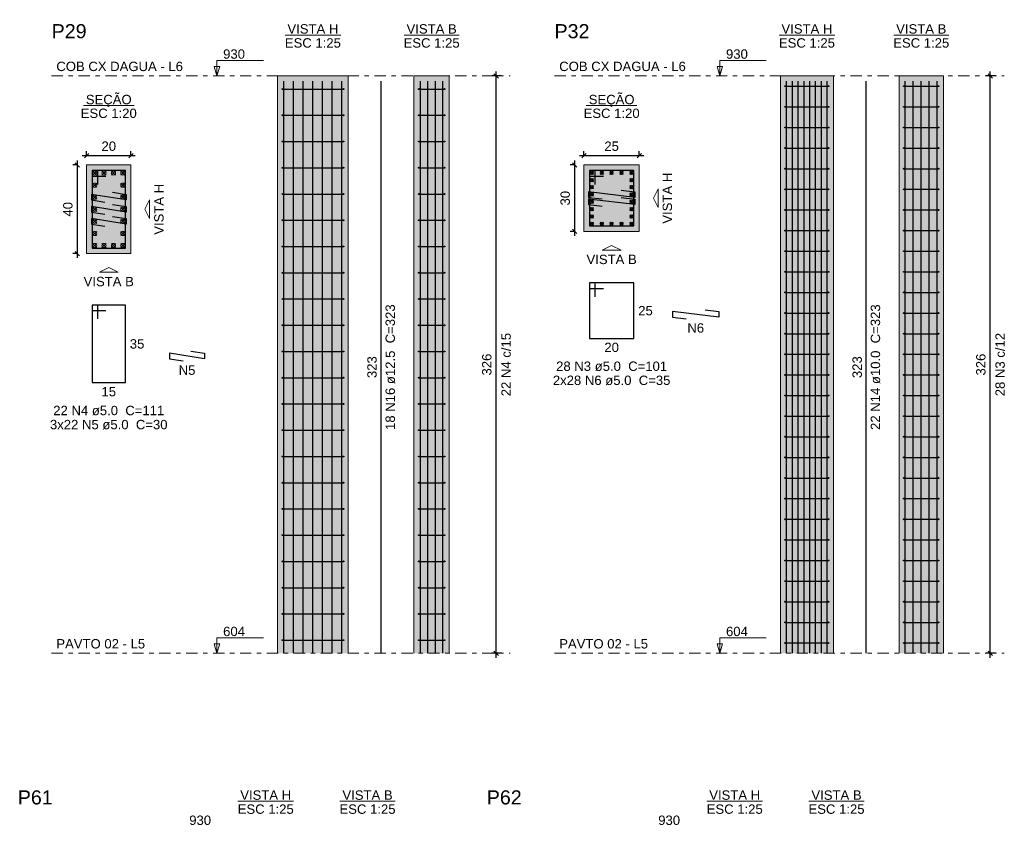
# Model space of a CAD drawing. Header units: millimetres. Extents: x 0 to 119, y 0 to 84.
# Tile 5 of 13: x 25 to 48, y 46 to 64. Entities that reach past the tile are written whole.
import ezdxf

# ---------------------------------------------------------------- set-up
doc = ezdxf.new("R2010")
doc.units = ezdxf.units.MM
doc.header["$MEASUREMENT"] = 0
doc.linetypes.add('DASHDOT', pattern=[2.54, 1.27, -0.635, 0, -0.635])
doc.linetypes.add('NULL', pattern=[0])
doc.layers.get('0').update_dxf_attribs({"lineweight": 18})
for name, color, linetype, lineweight in [('Descrição da armadura', 7, 'Continuous', 0), ('DT-Barras na forma', 2, 'Continuous', 30), ('DT-Barras no corte', 5, 'Continuous', 5), ('DT-Barras rebatidas', 2, 'Continuous', 30), ('DT-Cotas', 9, 'Continuous', 5), ('DT-Estribos na forma', 2, 'Continuous', 30), ('DT-Forma', 5, 'Continuous', 5), ('DT-Hachura seção pilares', 254, 'Continuous', 5), ('DT-Hachura vista pilares', 254, 'Continuous', 5), ('DT-Pontilhado', 9, 'DASHDOT', 5), ('DT-Textos', 7, 'Continuous', 5), ('DT-Título', 3, 'Continuous', 20), ('Textos armaduras', 7, 'Continuous', 0)]:
    doc.layers.add(name, color=color, linetype=linetype, lineweight=lineweight)
doc.styles.add('Arial', font='txt')
doc.dimstyles.new('UM_20.000000', dxfattribs={"dimtxt": 0.18, "dimasz": 0.1, "dimexe": 0.1, "dimexo": 0.2, "dimgap": 0, "dimtad": 1, "dimtih": 1, "dimtoh": 1, "dimdec": 1, "dimlfac": 20, "dimzin": 0, "dimdsep": 46, "dimtxsty": 'Standard', "dimcen": 0.09, "dimdle": 0.1, "dimadec": 1, "dimazin": 2, "dimtfac": 1, "dimtdec": 4, "dimtofl": 0, "dimtmove": 0, "dimatfit": 3, "dimfxl": 1, "dimtolj": 1, "dimarcsym": 0})
doc.dimstyles.new('UM_25.000000', dxfattribs={"dimtxt": 0.18, "dimasz": 0.1, "dimexe": 0.1, "dimexo": 0.2, "dimgap": 0, "dimtad": 1, "dimtih": 1, "dimtoh": 1, "dimdec": 1, "dimlfac": 25, "dimzin": 0, "dimdsep": 46, "dimtxsty": 'Standard', "dimcen": 0.09, "dimdle": 0.1, "dimadec": 1, "dimazin": 2, "dimtfac": 1, "dimtdec": 4, "dimtofl": 0, "dimtmove": 0, "dimatfit": 3, "dimfxl": 1, "dimtolj": 1, "dimarcsym": 0})

# ---------------------------------------------------------------- blocks, each defined once
blk = doc.blocks.new('_Oblique')
at = {"color": 0, "linetype": 'ByBlock', "lineweight": -2}
blk.add_line((-0.5, -0.5), (0.5, 0.5), dxfattribs=at)
blk = doc.blocks.new('*D41')
at = {"layer": 'Defpoints', "color": 0}
for p in [(26.813101, 60.689258), (26.601301, 58.689258), (26.813101, 58.689258)]:
    blk.add_point(p, dxfattribs=at)
at = {"layer": 'DT-Cotas', "color": 0, "lineweight": -2}
for p, q in [((26.601301, 60.789258), (26.601301, 58.589258)), ((26.613101, 60.689258), (26.501301, 60.689258)), ((26.613101, 58.689258), (26.501301, 58.689258))]:
    blk.add_line(p, q, dxfattribs=at)
at = {"layer": 'DT-Cotas', "color": 0, "lineweight": -2, "xscale": 0.1, "yscale": 0.1, "zscale": 0.1}
for p, rotation in [((26.601301, 60.689258), 90), ((26.601301, 58.689258), 270)]:
    blk.add_blockref('_Oblique', p, dxfattribs=dict(at, rotation=rotation))
at = {"layer": 'DT-Cotas', "color": 7, "insert": (26.389501, 59.689258), "char_height": 0.2118, "attachment_point": 5, "rotation": 90, "style": 'Arial'}
blk.add_mtext('\\A1;40', dxfattribs=at)
blk = doc.blocks.new('*D42')
at = {"layer": 'Defpoints', "color": 0}
for p in [(27.813101, 60.901058), (26.813101, 60.689258), (27.813101, 60.689258)]:
    blk.add_point(p, dxfattribs=at)
at = {"layer": 'DT-Cotas', "color": 0, "lineweight": -2}
for p, q in [((26.813101, 60.889258), (26.813101, 61.001058)), ((27.813101, 60.889258), (27.813101, 61.001058)), ((26.713101, 60.901058), (27.913101, 60.901058))]:
    blk.add_line(p, q, dxfattribs=at)
at = {"layer": 'DT-Cotas', "color": 0, "lineweight": -2, "xscale": 0.1, "yscale": 0.1, "zscale": 0.1, "rotation": 180}
blk.add_blockref('_Oblique', (26.813101, 60.901058), dxfattribs=at)
at = {"layer": 'DT-Cotas', "color": 0, "lineweight": -2, "xscale": 0.1, "yscale": 0.1, "zscale": 0.1}
blk.add_blockref('_Oblique', (27.813101, 60.901058), dxfattribs=at)
at = {"layer": 'DT-Cotas', "color": 7, "insert": (27.313101, 61.112858), "char_height": 0.2118, "attachment_point": 5, "rotation": 0.0057296, "style": 'Arial'}
blk.add_mtext('\\A1;20', dxfattribs=at)
blk = doc.blocks.new('*D43')
at = {"layer": 'Defpoints', "color": 0}
for p in [(36.066449, 62.701358), (36.384149, 62.701358), (36.384149, 49.661358)]:
    blk.add_point(p, dxfattribs=at)
at = {"layer": 'DT-Cotas', "color": 0, "lineweight": -2}
for p, q in [((36.066449, 49.561358), (36.066449, 62.801358)), ((36.184149, 62.701358), (35.966449, 62.701358)), ((36.184149, 49.661358), (35.966449, 49.661358))]:
    blk.add_line(p, q, dxfattribs=at)
at = {"layer": 'DT-Cotas', "color": 0, "lineweight": -2, "xscale": 0.1, "yscale": 0.1, "zscale": 0.1}
for p, rotation in [((36.066449, 62.701358), 90), ((36.066449, 49.661358), 270)]:
    blk.add_blockref('_Oblique', p, dxfattribs=dict(at, rotation=rotation))
at = {"layer": 'DT-Cotas', "color": 7, "insert": (35.854649, 56.181358), "char_height": 0.2118, "attachment_point": 5, "rotation": 90, "style": 'Arial'}
blk.add_mtext('\\A1;326', dxfattribs=at)
blk = doc.blocks.new('*D44')
at = {"layer": 'Defpoints', "color": 0}
for p in [(36.066449, 62.701358), (36.384149, 62.701358), (36.384149, 49.661358)]:
    blk.add_point(p, dxfattribs=at)
at = {"layer": 'DT-Cotas', "color": 0, "lineweight": -2}
for p, q in [((36.066449, 49.561358), (36.066449, 62.801358)), ((36.184149, 62.701358), (35.966449, 62.701358)), ((36.184149, 49.661358), (35.966449, 49.661358))]:
    blk.add_line(p, q, dxfattribs=at)
at = {"layer": 'DT-Cotas', "color": 0, "lineweight": -2, "xscale": 0.1, "yscale": 0.1, "zscale": 0.1}
for p, rotation in [((36.066449, 62.701358), 90), ((36.066449, 49.661358), 270)]:
    blk.add_blockref('_Oblique', p, dxfattribs=dict(at, rotation=rotation))
blk = doc.blocks.new('*D45')
at = {"layer": 'Defpoints', "color": 0}
for p in [(38.049484, 60.689258), (37.837684, 59.189258), (38.049484, 59.189258)]:
    blk.add_point(p, dxfattribs=at)
at = {"layer": 'DT-Cotas', "color": 0, "lineweight": -2}
for p, q in [((37.837684, 60.789258), (37.837684, 59.089258)), ((37.849484, 60.689258), (37.737684, 60.689258)), ((37.849484, 59.189258), (37.737684, 59.189258))]:
    blk.add_line(p, q, dxfattribs=at)
at = {"layer": 'DT-Cotas', "color": 0, "lineweight": -2, "xscale": 0.1, "yscale": 0.1, "zscale": 0.1}
for p, rotation in [((37.837684, 60.689258), 90), ((37.837684, 59.189258), 270)]:
    blk.add_blockref('_Oblique', p, dxfattribs=dict(at, rotation=rotation))
at = {"layer": 'DT-Cotas', "color": 7, "insert": (37.625884, 59.939258), "char_height": 0.2118, "attachment_point": 5, "rotation": 90, "style": 'Arial'}
blk.add_mtext('\\A1;30', dxfattribs=at)
blk = doc.blocks.new('*D46')
at = {"layer": 'Defpoints', "color": 0}
for p in [(39.299484, 60.901058), (38.049484, 60.689258), (39.299484, 60.689258)]:
    blk.add_point(p, dxfattribs=at)
at = {"layer": 'DT-Cotas', "color": 0, "lineweight": -2}
for p, q in [((38.049484, 60.889258), (38.049484, 61.001058)), ((39.299484, 60.889258), (39.299484, 61.001058)), ((37.949484, 60.901058), (39.399484, 60.901058))]:
    blk.add_line(p, q, dxfattribs=at)
at = {"layer": 'DT-Cotas', "color": 0, "lineweight": -2, "xscale": 0.1, "yscale": 0.1, "zscale": 0.1, "rotation": 180}
blk.add_blockref('_Oblique', (38.049484, 60.901058), dxfattribs=at)
at = {"layer": 'DT-Cotas', "color": 0, "lineweight": -2, "xscale": 0.1, "yscale": 0.1, "zscale": 0.1}
blk.add_blockref('_Oblique', (39.299484, 60.901058), dxfattribs=at)
at = {"layer": 'DT-Cotas', "color": 7, "insert": (38.674484, 61.112858), "char_height": 0.2118, "attachment_point": 5, "rotation": 0.0057296, "style": 'Arial'}
blk.add_mtext('\\A1;25', dxfattribs=at)
blk = doc.blocks.new('*D47')
at = {"layer": 'Defpoints', "color": 0}
for p in [(47.227832, 62.701358), (47.545532, 62.701358), (47.545532, 49.661358)]:
    blk.add_point(p, dxfattribs=at)
at = {"layer": 'DT-Cotas', "color": 0, "lineweight": -2}
for p, q in [((47.227832, 49.561358), (47.227832, 62.801358)), ((47.345532, 62.701358), (47.127832, 62.701358)), ((47.345532, 49.661358), (47.127832, 49.661358))]:
    blk.add_line(p, q, dxfattribs=at)
at = {"layer": 'DT-Cotas', "color": 0, "lineweight": -2, "xscale": 0.1, "yscale": 0.1, "zscale": 0.1}
for p, rotation in [((47.227832, 62.701358), 90), ((47.227832, 49.661358), 270)]:
    blk.add_blockref('_Oblique', p, dxfattribs=dict(at, rotation=rotation))
at = {"layer": 'DT-Cotas', "color": 7, "insert": (47.016032, 56.181358), "char_height": 0.2118, "attachment_point": 5, "rotation": 90, "style": 'Arial'}
blk.add_mtext('\\A1;326', dxfattribs=at)
blk = doc.blocks.new('*D48')
at = {"layer": 'Defpoints', "color": 0}
for p in [(47.227832, 62.701358), (47.545532, 62.701358), (47.545532, 49.661358)]:
    blk.add_point(p, dxfattribs=at)
at = {"layer": 'DT-Cotas', "color": 0, "lineweight": -2}
for p, q in [((47.227832, 49.561358), (47.227832, 62.801358)), ((47.345532, 62.701358), (47.127832, 62.701358)), ((47.345532, 49.661358), (47.127832, 49.661358))]:
    blk.add_line(p, q, dxfattribs=at)
at = {"layer": 'DT-Cotas', "color": 0, "lineweight": -2, "xscale": 0.1, "yscale": 0.1, "zscale": 0.1}
for p, rotation in [((47.227832, 62.701358), 90), ((47.227832, 49.661358), 270)]:
    blk.add_blockref('_Oblique', p, dxfattribs=dict(at, rotation=rotation))

msp = doc.modelspace()

# ---------------------------------------------------------------- hatches: boundary and pattern name
at = {"layer": 'DT-Hachura seção pilares', "linetype": 'Continuous'}
for points in [[(26.8131, 58.6893), (26.8131, 58.6893), (27.8131, 58.6893), (27.8131, 60.6893), (26.8131, 60.6893), (26.8131, 58.6893)], [(38.0495, 59.1893), (38.0495, 59.1893), (39.2995, 59.1893), (39.2995, 60.6893), (38.0495, 60.6893), (38.0495, 59.1893)]]:
    msp.add_hatch(color=254, dxfattribs=at).paths.add_polyline_path(points)
at = {"layer": 'DT-Hachura vista pilares', "linetype": 'Continuous'}
for points in [[(31.1248, 49.6614), (31.1248, 62.7014), (32.7248, 62.7014), (32.7248, 49.6614), (31.1248, 49.6614)], [(34.2074, 49.6614), (34.2074, 62.7014), (35.0074, 62.7014), (35.0074, 49.6614), (34.2074, 49.6614)], [(42.4862, 49.6614), (42.4862, 62.7014), (43.6862, 62.7014), (43.6862, 49.6614), (42.4862, 49.6614)], [(45.1688, 49.6614), (45.1688, 62.7014), (46.1688, 62.7014), (46.1688, 49.6614), (45.1688, 49.6614)]]:
    msp.add_hatch(color=254, dxfattribs=at).paths.add_polyline_path(points)

# ---------------------------------------------------------------- linework, layer by layer
at = {"layer": 'DT-Barras na forma'}
for points in [[(31.2698, 49.6614), (31.2698, 62.5854)], [(31.4882, 49.6614), (31.4882, 62.5854)], [(31.7065, 49.6614), (31.7065, 62.5854)], [(31.9248, 49.6614), (31.9248, 62.5854)], [(32.1432, 49.6614), (32.1432, 62.5854)], [(32.3615, 49.6614), (32.3615, 62.5854)], [(32.5798, 49.6614), (32.5798, 62.5854)], [(34.3524, 49.6614), (34.3524, 62.5854)], [(34.5224, 49.6614), (34.5224, 62.5854)], [(34.6924, 49.6614), (34.6924, 62.5854)], [(34.8624, 49.6614), (34.8624, 62.5854)], [(42.6262, 49.6614), (42.6262, 62.5854)], [(42.7577, 49.6614), (42.7577, 62.5854)], [(42.8891, 49.6614), (42.8891, 62.5854)], [(43.0205, 49.6614), (43.0205, 62.5854)], [(43.1519, 49.6614), (43.1519, 62.5854)], [(43.2834, 49.6614), (43.2834, 62.5854)], [(43.4148, 49.6614), (43.4148, 62.5854)], [(43.5462, 49.6614), (43.5462, 62.5854)], [(45.3088, 49.6614), (45.3088, 62.5854)], [(45.4888, 49.6614), (45.4888, 62.5854)], [(45.6688, 49.6614), (45.6688, 62.5854)], [(45.8488, 49.6614), (45.8488, 62.5854)], [(46.0288, 49.6614), (46.0288, 62.5854)], [(27.0631, 60.2518), (27.0631, 60.5643), (26.9381, 60.5643), (26.9381, 58.8143), (27.6881, 58.8143), (27.6881, 60.5643), (26.9381, 60.5643), (26.9381, 60.4393), (27.2506, 60.4393)], [(38.2995, 60.2518), (38.2995, 60.5643), (38.1745, 60.5643), (38.1745, 59.3143), (39.1745, 59.3143), (39.1745, 60.5643), (38.1745, 60.5643), (38.1745, 60.4393), (38.487, 60.4393)], [(27.3982, 60.0737), (27.7069, 60.0247), (27.7069, 59.8997), (26.9194, 60.0247), (26.9194, 59.8997), (27.228, 59.8507)], [(38.8892, 60.1208), (39.1995, 60.0839), (39.1995, 59.9589), (38.1495, 60.0839), (38.1495, 59.9589), (38.4598, 59.922)], [(38.8892, 59.9566), (39.1995, 59.9196), (39.1995, 59.7946), (38.1495, 59.9196), (38.1495, 59.7946), (38.4598, 59.7577)], [(27.3982, 59.8007), (27.7069, 59.7518), (27.7069, 59.6268), (26.9194, 59.7518), (26.9194, 59.6268), (27.228, 59.5778)], [(27.3982, 59.5278), (27.7069, 59.4788), (27.7069, 59.3538), (26.9194, 59.4788), (26.9194, 59.3538), (27.228, 59.3049)]]:
    msp.add_lwpolyline(points, dxfattribs=at)
at = {"layer": 'DT-Barras no corte'}
for p, q in [((26.9475, 60.4611), (27.0412, 60.5549)), ((26.9475, 60.5549), (27.0412, 60.4611)), ((27.16, 60.4611), (27.2537, 60.5549)), ((27.16, 60.5549), (27.2537, 60.4611)), ((27.3725, 60.4611), (27.4662, 60.5549)), ((27.3725, 60.5549), (27.4662, 60.4611)), ((27.585, 60.4611), (27.6787, 60.5549)), ((27.585, 60.5549), (27.6787, 60.4611)), ((38.187, 60.4768), (38.262, 60.5518)), ((38.187, 60.5518), (38.262, 60.4768)), ((38.412, 60.4768), (38.487, 60.5518)), ((38.412, 60.5518), (38.487, 60.4768)), ((38.637, 60.4768), (38.712, 60.5518)), ((38.637, 60.5518), (38.712, 60.4768)), ((38.862, 60.4768), (38.937, 60.5518)), ((38.862, 60.5518), (38.937, 60.4768)), ((39.087, 60.4768), (39.162, 60.5518)), ((39.087, 60.5518), (39.162, 60.4768)), ((38.187, 60.3125), (38.262, 60.3875)), ((38.187, 60.3875), (38.262, 60.3125)), ((39.087, 60.3125), (39.162, 60.3875)), ((39.087, 60.3875), (39.162, 60.3125)), ((26.9475, 60.1882), (27.0412, 60.282)), ((26.9475, 60.282), (27.0412, 60.1882)), ((27.585, 60.1882), (27.6787, 60.282)), ((27.585, 60.282), (27.6787, 60.1882)), ((38.187, 60.1482), (38.262, 60.2232)), ((38.187, 60.2232), (38.262, 60.1482)), ((39.087, 60.1482), (39.162, 60.2232)), ((39.087, 60.2232), (39.162, 60.1482)), ((26.9475, 59.9153), (27.0412, 60.0091)), ((26.9475, 60.0091), (27.0412, 59.9153)), ((27.585, 59.9153), (27.6787, 60.0091)), ((27.585, 60.0091), (27.6787, 59.9153)), ((38.187, 59.9839), (38.262, 60.0589)), ((38.187, 60.0589), (38.262, 59.9839)), ((38.187, 59.8196), (38.262, 59.8946)), ((38.187, 59.8946), (38.262, 59.8196)), ((39.087, 59.9839), (39.162, 60.0589)), ((39.087, 60.0589), (39.162, 59.9839)), ((39.087, 59.8196), (39.162, 59.8946)), ((39.087, 59.8946), (39.162, 59.8196)), ((26.9475, 59.6424), (27.0412, 59.7361)), ((26.9475, 59.7361), (27.0412, 59.6424)), ((27.585, 59.6424), (27.6787, 59.7361)), ((27.585, 59.7361), (27.6787, 59.6424)), ((38.187, 59.6553), (38.262, 59.7303)), ((38.187, 59.7303), (38.262, 59.6553)), ((39.087, 59.6553), (39.162, 59.7303)), ((39.087, 59.7303), (39.162, 59.6553)), ((26.9475, 59.3695), (27.0412, 59.4632)), ((26.9475, 59.4632), (27.0412, 59.3695)), ((27.585, 59.3695), (27.6787, 59.4632)), ((27.585, 59.4632), (27.6787, 59.3695)), ((38.187, 59.491), (38.262, 59.566)), ((38.187, 59.566), (38.262, 59.491)), ((38.187, 59.3268), (38.262, 59.4018)), ((38.187, 59.4018), (38.262, 59.3268)), ((38.412, 59.3268), (38.487, 59.4018)), ((38.412, 59.4018), (38.487, 59.3268)), ((38.637, 59.3268), (38.712, 59.4018)), ((38.637, 59.4018), (38.712, 59.3268)), ((38.862, 59.3268), (38.937, 59.4018)), ((38.862, 59.4018), (38.937, 59.3268)), ((39.087, 59.491), (39.162, 59.566)), ((39.087, 59.566), (39.162, 59.491)), ((39.087, 59.3268), (39.162, 59.4018)), ((39.087, 59.4018), (39.162, 59.3268)), ((26.9475, 59.0966), (27.0412, 59.1903)), ((26.9475, 59.1903), (27.0412, 59.0966)), ((27.585, 59.0966), (27.6787, 59.1903)), ((27.585, 59.1903), (27.6787, 59.0966)), ((26.9475, 58.8236), (27.0412, 58.9174)), ((26.9475, 58.9174), (27.0412, 58.8236)), ((27.16, 58.8236), (27.2537, 58.9174)), ((27.16, 58.9174), (27.2537, 58.8236)), ((27.3725, 58.8236), (27.4662, 58.9174)), ((27.3725, 58.9174), (27.4662, 58.8236)), ((27.585, 58.8236), (27.6787, 58.9174)), ((27.585, 58.9174), (27.6787, 58.8236))]:
    msp.add_line(p, q, dxfattribs=at)
for centre, radius in [((26.9944, 60.508), 0.0469), ((27.2069, 60.508), 0.0469), ((27.4194, 60.508), 0.0469), ((27.6319, 60.508), 0.0469), ((38.2245, 60.5143), 0.0375), ((38.4495, 60.5143), 0.0375), ((38.6745, 60.5143), 0.0375), ((38.8995, 60.5143), 0.0375), ((39.1245, 60.5143), 0.0375), ((38.2245, 60.35), 0.0375), ((39.1245, 60.35), 0.0375), ((26.9944, 60.2351), 0.0469), ((27.6319, 60.2351), 0.0469), ((38.2245, 60.1857), 0.0375), ((39.1245, 60.1857), 0.0375), ((26.9944, 59.9622), 0.0469), ((27.6319, 59.9622), 0.0469), ((38.2245, 60.0214), 0.0375), ((38.2245, 59.8571), 0.0375), ((39.1245, 60.0214), 0.0375), ((39.1245, 59.8571), 0.0375), ((26.9944, 59.6893), 0.0469), ((27.6319, 59.6893), 0.0469), ((38.2245, 59.6928), 0.0375), ((39.1245, 59.6928), 0.0375), ((26.9944, 59.4163), 0.0469), ((27.6319, 59.4163), 0.0469), ((38.2245, 59.5285), 0.0375), ((38.2245, 59.3643), 0.0375), ((38.4495, 59.3643), 0.0375), ((38.6745, 59.3643), 0.0375), ((38.8995, 59.3643), 0.0375), ((39.1245, 59.5285), 0.0375), ((39.1245, 59.3643), 0.0375), ((26.9944, 59.1434), 0.0469), ((27.6319, 59.1434), 0.0469), ((26.9944, 58.8705), 0.0469), ((27.2069, 58.8705), 0.0469), ((27.4194, 58.8705), 0.0469), ((27.6319, 58.8705), 0.0469)]:
    msp.add_circle(centre, radius, dxfattribs=at)
at = {"layer": 'DT-Barras rebatidas'}
for points in [[(33.4661, 49.6614), (33.4662, 62.5854)], [(44.4275, 49.6614), (44.4275, 62.5854)], [(38.2995, 57.7119), (38.2995, 58.0244), (38.1745, 58.0244), (38.1745, 56.7744), (39.1745, 56.7744), (39.1745, 58.0244), (38.1745, 58.0244), (38.1745, 57.8994), (38.487, 57.8994)], [(27.0631, 57.2119), (27.0631, 57.5244), (26.9381, 57.5244), (26.9381, 55.7744), (27.6881, 55.7744), (27.6881, 57.5244), (26.9381, 57.5244), (26.9381, 57.3994), (27.2506, 57.3994)], [(40.7892, 57.4167), (41.0995, 57.3797), (41.0995, 57.2547), (40.0495, 57.3797), (40.0495, 57.2547), (40.3598, 57.2178)], [(29.167, 56.4879), (29.4756, 56.4389), (29.4756, 56.3139), (28.6881, 56.4389), (28.6881, 56.3139), (28.9968, 56.265)]]:
    msp.add_lwpolyline(points, dxfattribs=at)
at = {"layer": 'DT-Estribos na forma'}
for p, q in [((31.2348, 62.405), (32.6148, 62.405)), ((34.3174, 62.405), (34.8974, 62.405)), ((42.5962, 62.4685), (43.5762, 62.4685)), ((45.2788, 62.4685), (46.0588, 62.4685)), ((42.5962, 62.0028), (43.5762, 62.0028)), ((45.2788, 62.0028), (46.0588, 62.0028)), ((31.2348, 61.8123), (32.6148, 61.8123)), ((34.3174, 61.8123), (34.8974, 61.8123)), ((42.5962, 61.5371), (43.5762, 61.5371)), ((45.2788, 61.5371), (46.0588, 61.5371)), ((31.2348, 61.2195), (32.6148, 61.2195)), ((34.3174, 61.2195), (34.8974, 61.2195)), ((42.5962, 61.0714), (43.5762, 61.0714)), ((45.2788, 61.0714), (46.0588, 61.0714)), ((31.2348, 60.6268), (32.6148, 60.6268)), ((34.3174, 60.6268), (34.8974, 60.6268)), ((42.5962, 60.6056), (43.5762, 60.6056)), ((45.2788, 60.6056), (46.0588, 60.6056)), ((42.5962, 60.1399), (43.5762, 60.1399)), ((45.2788, 60.1399), (46.0588, 60.1399)), ((31.2348, 60.0341), (32.6148, 60.0341)), ((34.3174, 60.0341), (34.8974, 60.0341)), ((42.5962, 59.6742), (43.5762, 59.6742)), ((45.2788, 59.6742), (46.0588, 59.6742)), ((31.2348, 59.4414), (32.6148, 59.4414)), ((34.3174, 59.4414), (34.8974, 59.4414)), ((42.5962, 59.2085), (43.5762, 59.2085)), ((45.2788, 59.2085), (46.0588, 59.2085)), ((31.2348, 58.8486), (32.6148, 58.8486)), ((34.3174, 58.8486), (34.8974, 58.8486)), ((42.5962, 58.7428), (43.5762, 58.7428)), ((45.2788, 58.7428), (46.0588, 58.7428)), ((31.2348, 58.2559), (32.6148, 58.2559)), ((34.3174, 58.2559), (34.8974, 58.2559)), ((42.5962, 58.2771), (43.5762, 58.2771)), ((45.2788, 58.2771), (46.0588, 58.2771)), ((31.2348, 57.6632), (32.6148, 57.6632)), ((34.3174, 57.6632), (34.8974, 57.6632)), ((42.5962, 57.8114), (43.5762, 57.8114)), ((45.2788, 57.8114), (46.0588, 57.8114)), ((42.5962, 57.3456), (43.5762, 57.3456)), ((45.2788, 57.3456), (46.0588, 57.3456)), ((31.2348, 57.0704), (32.6148, 57.0704)), ((34.3174, 57.0704), (34.8974, 57.0704)), ((42.5962, 56.8799), (43.5762, 56.8799)), ((45.2788, 56.8799), (46.0588, 56.8799)), ((31.2348, 56.4777), (32.6148, 56.4777)), ((34.3174, 56.4777), (34.8974, 56.4777)), ((42.5962, 56.4142), (43.5762, 56.4142)), ((45.2788, 56.4142), (46.0588, 56.4142)), ((31.2348, 55.885), (32.6148, 55.885)), ((34.3174, 55.885), (34.8974, 55.885)), ((42.5962, 55.9485), (43.5762, 55.9485)), ((45.2788, 55.9485), (46.0588, 55.9485)), ((42.5962, 55.4828), (43.5762, 55.4828)), ((45.2788, 55.4828), (46.0588, 55.4828)), ((31.2348, 55.2923), (32.6148, 55.2923)), ((34.3174, 55.2923), (34.8974, 55.2923)), ((42.5962, 55.0171), (43.5762, 55.0171)), ((45.2788, 55.0171), (46.0588, 55.0171)), ((31.2348, 54.6995), (32.6148, 54.6995)), ((34.3174, 54.6995), (34.8974, 54.6995)), ((42.5962, 54.5514), (43.5762, 54.5514)), ((45.2788, 54.5514), (46.0588, 54.5514)), ((31.2348, 54.1068), (32.6148, 54.1068)), ((34.3174, 54.1068), (34.8974, 54.1068)), ((42.5962, 54.0856), (43.5762, 54.0856)), ((45.2788, 54.0856), (46.0588, 54.0856)), ((42.5962, 53.6199), (43.5762, 53.6199)), ((45.2788, 53.6199), (46.0588, 53.6199)), ((31.2348, 53.5141), (32.6148, 53.5141)), ((34.3174, 53.5141), (34.8974, 53.5141)), ((42.5962, 53.1542), (43.5762, 53.1542)), ((45.2788, 53.1542), (46.0588, 53.1542)), ((31.2348, 52.9214), (32.6148, 52.9214)), ((34.3174, 52.9214), (34.8974, 52.9214)), ((42.5962, 52.6885), (43.5762, 52.6885)), ((45.2788, 52.6885), (46.0588, 52.6885)), ((31.2348, 52.3286), (32.6148, 52.3286)), ((34.3174, 52.3286), (34.8974, 52.3286)), ((42.5962, 52.2228), (43.5762, 52.2228)), ((45.2788, 52.2228), (46.0588, 52.2228)), ((31.2348, 51.7359), (32.6148, 51.7359)), ((34.3174, 51.7359), (34.8974, 51.7359)), ((42.5962, 51.7571), (43.5762, 51.7571)), ((45.2788, 51.7571), (46.0588, 51.7571)), ((42.5962, 51.2914), (43.5762, 51.2914)), ((45.2788, 51.2914), (46.0588, 51.2914)), ((31.2348, 51.1432), (32.6148, 51.1432)), ((34.3174, 51.1432), (34.8974, 51.1432)), ((42.5962, 50.8256), (43.5762, 50.8256)), ((45.2788, 50.8256), (46.0588, 50.8256)), ((31.2348, 50.5504), (32.6148, 50.5504)), ((34.3174, 50.5504), (34.8974, 50.5504)), ((42.5962, 50.3599), (43.5762, 50.3599)), ((45.2788, 50.3599), (46.0588, 50.3599)), ((31.2348, 49.9577), (32.6148, 49.9577)), ((34.3174, 49.9577), (34.8974, 49.9577)), ((42.5962, 49.8942), (43.5762, 49.8942)), ((45.2788, 49.8942), (46.0588, 49.8942))]:
    msp.add_line(p, q, dxfattribs=at)
for centre in [(31.2348, 62.405), (32.6148, 62.405), (34.3174, 62.405), (34.8974, 62.405), (42.5962, 62.4685), (43.5762, 62.4685), (45.2788, 62.4685), (46.0588, 62.4685), (42.5962, 62.0028), (43.5762, 62.0028), (45.2788, 62.0028), (46.0588, 62.0028), (31.2348, 61.8123), (32.6148, 61.8123), (34.3174, 61.8123), (34.8974, 61.8123), (42.5962, 61.5371), (43.5762, 61.5371), (45.2788, 61.5371), (46.0588, 61.5371), (31.2348, 61.2195), (32.6148, 61.2195), (34.3174, 61.2195), (34.8974, 61.2195), (42.5962, 61.0714), (43.5762, 61.0714), (45.2788, 61.0714), (46.0588, 61.0714), (31.2348, 60.6268), (32.6148, 60.6268), (34.3174, 60.6268), (34.8974, 60.6268), (42.5962, 60.6056), (43.5762, 60.6056), (45.2788, 60.6056), (46.0588, 60.6056), (42.5962, 60.1399), (43.5762, 60.1399), (45.2788, 60.1399), (46.0588, 60.1399), (31.2348, 60.0341), (32.6148, 60.0341), (34.3174, 60.0341), (34.8974, 60.0341), (42.5962, 59.6742), (43.5762, 59.6742), (45.2788, 59.6742), (46.0588, 59.6742), (31.2348, 59.4414), (32.6148, 59.4414), (34.3174, 59.4414), (34.8974, 59.4414), (42.5962, 59.2085), (43.5762, 59.2085), (45.2788, 59.2085), (46.0588, 59.2085), (31.2348, 58.8486), (32.6148, 58.8486), (34.3174, 58.8486), (34.8974, 58.8486), (42.5962, 58.7428), (43.5762, 58.7428), (45.2788, 58.7428), (46.0588, 58.7428), (42.5962, 58.2771), (43.5762, 58.2771), (45.2788, 58.2771), (46.0588, 58.2771), (31.2348, 58.2559), (32.6148, 58.2559), (34.3174, 58.2559), (34.8974, 58.2559), (31.2348, 57.6632), (32.6148, 57.6632), (34.3174, 57.6632), (34.8974, 57.6632), (42.5962, 57.8114), (43.5762, 57.8114), (45.2788, 57.8114), (46.0588, 57.8114), (42.5962, 57.3456), (43.5762, 57.3456), (45.2788, 57.3456), (46.0588, 57.3456), (31.2348, 57.0704), (32.6148, 57.0704), (34.3174, 57.0704), (34.8974, 57.0704), (42.5962, 56.8799), (43.5762, 56.8799), (45.2788, 56.8799), (46.0588, 56.8799), (31.2348, 56.4777), (32.6148, 56.4777), (34.3174, 56.4777), (34.8974, 56.4777), (42.5962, 56.4142), (43.5762, 56.4142), (45.2788, 56.4142), (46.0588, 56.4142), (31.2348, 55.885), (32.6148, 55.885), (34.3174, 55.885), (34.8974, 55.885), (42.5962, 55.9485), (43.5762, 55.9485), (45.2788, 55.9485), (46.0588, 55.9485), (42.5962, 55.4828), (43.5762, 55.4828), (45.2788, 55.4828), (46.0588, 55.4828), (31.2348, 55.2923), (32.6148, 55.2923), (34.3174, 55.2923), (34.8974, 55.2923), (42.5962, 55.0171), (43.5762, 55.0171), (45.2788, 55.0171), (46.0588, 55.0171), (31.2348, 54.6995), (32.6148, 54.6995), (34.3174, 54.6995), (34.8974, 54.6995), (42.5962, 54.5514), (43.5762, 54.5514), (45.2788, 54.5514), (46.0588, 54.5514), (31.2348, 54.1068), (32.6148, 54.1068), (34.3174, 54.1068), (34.8974, 54.1068), (42.5962, 54.0856), (43.5762, 54.0856), (45.2788, 54.0856), (46.0588, 54.0856), (42.5962, 53.6199), (43.5762, 53.6199), (45.2788, 53.6199), (46.0588, 53.6199), (31.2348, 53.5141), (32.6148, 53.5141), (34.3174, 53.5141), (34.8974, 53.5141), (42.5962, 53.1542), (43.5762, 53.1542), (45.2788, 53.1542), (46.0588, 53.1542), (31.2348, 52.9214), (32.6148, 52.9214), (34.3174, 52.9214), (34.8974, 52.9214), (42.5962, 52.6885), (43.5762, 52.6885), (45.2788, 52.6885), (46.0588, 52.6885), (31.2348, 52.3286), (32.6148, 52.3286), (34.3174, 52.3286), (34.8974, 52.3286), (42.5962, 52.2228), (43.5762, 52.2228), (45.2788, 52.2228), (46.0588, 52.2228), (31.2348, 51.7359), (32.6148, 51.7359), (34.3174, 51.7359), (34.8974, 51.7359), (42.5962, 51.7571), (43.5762, 51.7571), (45.2788, 51.7571), (46.0588, 51.7571), (42.5962, 51.2914), (43.5762, 51.2914), (45.2788, 51.2914), (46.0588, 51.2914), (31.2348, 51.1432), (32.6148, 51.1432), (34.3174, 51.1432), (34.8974, 51.1432), (42.5962, 50.8256), (43.5762, 50.8256), (45.2788, 50.8256), (46.0588, 50.8256), (31.2348, 50.5504), (32.6148, 50.5504), (34.3174, 50.5504), (34.8974, 50.5504), (42.5962, 50.3599), (43.5762, 50.3599), (45.2788, 50.3599), (46.0588, 50.3599), (31.2348, 49.9577), (32.6148, 49.9577), (34.3174, 49.9577), (34.8974, 49.9577), (42.5962, 49.8942), (43.5762, 49.8942), (45.2788, 49.8942), (46.0588, 49.8942)]:
    msp.add_circle(centre, 0.01, dxfattribs=at)
at = {"layer": 'DT-Forma'}
for p, q in [((31.1248, 62.7014), (32.7248, 62.7014)), ((31.1248, 49.6614), (31.1248, 62.7014)), ((32.7248, 49.6614), (32.7248, 62.7014)), ((34.2074, 62.7014), (35.0074, 62.7014)), ((34.2074, 49.6614), (34.2074, 62.7014)), ((35.0074, 49.6614), (35.0074, 62.7014)), ((42.4862, 62.7014), (43.6862, 62.7014)), ((42.4862, 49.6614), (42.4862, 62.7014)), ((43.6862, 49.6614), (43.6862, 62.7014)), ((45.1688, 62.7014), (46.1688, 62.7014)), ((45.1688, 49.6614), (45.1688, 62.7014)), ((46.1688, 49.6614), (46.1688, 62.7014))]:
    msp.add_line(p, q, dxfattribs=at)
for points in [[(26.8131, 58.6893), (27.8131, 58.6893), (27.8131, 60.6893), (26.8131, 60.6893), (26.8131, 58.6893)], [(38.0495, 59.1893), (39.2995, 59.1893), (39.2995, 60.6893), (38.0495, 60.6893), (38.0495, 59.1893)]]:
    msp.add_lwpolyline(points, close=True, dxfattribs=at)
at = {"layer": 'DT-Pontilhado', "ltscale": 0.2}
for p, q in [((26.0228, 62.7014), (36.3841, 62.7014)), ((37.3841, 62.7014), (47.5455, 62.7014)), ((26.0228, 49.6614), (36.3841, 49.6614)), ((37.3841, 49.6614), (47.5455, 49.6614))]:
    msp.add_line(p, q, dxfattribs=at)
at = {"layer": 'DT-Textos'}
for p, q in [((31.295, 63.6227), (32.5547, 63.6227)), ((33.9858, 63.6227), (35.2291, 63.6227)), ((42.4564, 63.6227), (43.7161, 63.6227)), ((45.0472, 63.6227), (46.2905, 63.6227)), ((26.7409, 62.0342), (27.8853, 62.0342)), ((38.1023, 62.0342), (39.2467, 62.0342)), ((30.2293, 46.3186), (31.489, 46.3186)), ((32.5372, 46.3186), (33.7806, 46.3186)), ((40.825, 46.3186), (42.0847, 46.3186)), ((43.1329, 46.3186), (44.3762, 46.3186))]:
    msp.add_line(p, q, dxfattribs=at)
for points in [[(29.7571, 62.7014), (29.8207, 62.9132), (29.6936, 62.9132), (29.7571, 62.7014), (29.7571, 63.0514), (30.8071, 63.0514)], [(41.1185, 62.7014), (41.1821, 62.9132), (41.055, 62.9132), (41.1185, 62.7014), (41.1185, 63.0514), (42.1685, 63.0514)], [(29.7571, 49.6614), (29.8207, 49.8732), (29.6936, 49.8732), (29.7571, 49.6614), (29.7571, 50.0114), (30.8071, 50.0114)], [(41.1185, 49.6614), (41.1821, 49.8732), (41.055, 49.8732), (41.1185, 49.6614), (41.1185, 50.0114), (42.1685, 50.0114)]]:
    msp.add_lwpolyline(points, dxfattribs=at)
for points in [[(39.7231, 59.9393), (39.7231, 59.7275), (39.6172, 59.9393), (39.7231, 60.1511), (39.7231, 59.9393)], [(28.2367, 59.6893), (28.2367, 59.4775), (28.1308, 59.6893), (28.2367, 59.9011), (28.2367, 59.6893)], [(38.6745, 58.7657), (38.4627, 58.7657), (38.6745, 58.8716), (38.8863, 58.7657), (38.6745, 58.7657)], [(27.3131, 58.2657), (27.1013, 58.2657), (27.3131, 58.3716), (27.5249, 58.2657), (27.3131, 58.2657)]]:
    msp.add_lwpolyline(points, close=True, dxfattribs=at)

# ---------------------------------------------------------------- texts
at = {"layer": 'Descrição da armadura', "linetype": 'NULL', "char_height": 0.2118, "attachment_point": 8, "rotation": 90.00021, "line_spacing_factor": 0.9, "style": 'Arial'}
for s, insert, width in [('18 N16 ø12.5  C=323', (33.7839, 56.1233), 5.562109), ('22 N14 ø10.0  C=323', (44.7453, 56.1233), 5.562109), ('22 N4 c/15', (36.3981, 56.1814), 2.845127), ('28 N3 c/12', (47.5595, 56.1814), 2.845127)]:
    msp.add_mtext(s, dxfattribs=dict(at, insert=insert, width=width))
at = {"layer": 'Descrição da armadura', "linetype": 'NULL', "char_height": 0.2118, "attachment_point": 8, "line_spacing_factor": 0.9, "style": 'Arial'}
for s, insert, width in [('N6', (40.5741, 56.9002), 0.741426), ('28 N3 ø5.0  C=101', (38.6741, 56.0332), 4.916973), ('N5', (29.0818, 55.9472), 0.741426), ('2x28 N6 ø5.0  C=35', (38.6741, 55.7152), 5.246973), ('22 N4 ø5.0  C=111', (27.3128, 55.0332), 4.916973), ('3x22 N5 ø5.0  C=30', (27.3128, 54.7152), 5.246973)]:
    msp.add_mtext(s, dxfattribs=dict(at, insert=insert, width=width))
at = {"layer": 'DT-Textos', "linetype": 'NULL', "char_height": 0.2118, "line_spacing_factor": 0.798, "style": 'Arial'}
for s, insert, width, attachment_point in [('VISTA H', (31.9248, 63.6542), 2.255996, 8), ('VISTA B', (34.6078, 63.6542), 2.223994, 8), ('VISTA H', (43.0861, 63.6542), 2.255996, 8), ('VISTA B', (45.6691, 63.6542), 2.223994, 8), ('ESC 1:25', (31.9248, 63.3372), 2.482559, 8), ('ESC 1:25', (34.6078, 63.3372), 2.482559, 8), ('ESC 1:25', (43.0861, 63.3372), 2.482559, 8), ('ESC 1:25', (45.6691, 63.3372), 2.482559, 8), ('930', (29.8968, 63.0862), 0.967705, 7), ('930', (41.2581, 63.0862), 0.967705, 7), ('COB CX DAGUA - L6', (26.1288, 62.8072), 5.607988, 7), ('COB CX DAGUA - L6', (37.4901, 62.8072), 5.607988, 7), ('SEÇÃO', (27.3128, 61.9963), 2.030566, 8), ('SEÇÃO', (38.6741, 61.9963), 2.030566, 8), ('ESC 1:20', (27.3128, 61.7482), 2.482559, 8), ('ESC 1:20', (38.6741, 61.7482), 2.482559, 8), ('VISTA B', (38.6741, 58.4482), 2.223994, 8), ('VISTA B', (27.3128, 57.9482), 2.223994, 8), ('604', (29.8968, 50.0462), 0.967705, 7), ('604', (41.2581, 50.0462), 0.967705, 7), ('PAVTO 02 - L5', (26.1288, 49.7672), 3.932842, 7), ('PAVTO 02 - L5', (37.4901, 49.7672), 3.932842, 7), ('VISTA H', (30.8591, 46.3501), 2.255996, 8), ('VISTA B', (33.1591, 46.3501), 2.223994, 8), ('VISTA H', (41.4547, 46.3501), 2.255996, 8), ('VISTA B', (43.7547, 46.3501), 2.223994, 8), ('ESC 1:25', (30.8591, 46.0331), 2.482559, 8), ('ESC 1:25', (33.1591, 46.0331), 2.482559, 8), ('ESC 1:25', (41.4547, 46.0331), 2.482559, 8), ('ESC 1:25', (43.7547, 46.0331), 2.482559, 8), ('930', (29.1311, 45.7821), 0.967705, 7), ('930', (39.7267, 45.7821), 0.967705, 7)]:
    msp.add_mtext(s, dxfattribs=dict(at, insert=insert, width=width, attachment_point=attachment_point))
at = {"layer": 'DT-Textos', "linetype": 'NULL', "char_height": 0.2118, "width": 2.255996, "attachment_point": 8, "rotation": 90.00021, "line_spacing_factor": 0.798, "style": 'Arial'}
for insert in [(40.0413, 59.9393), (28.5549, 59.6893)]:
    msp.add_mtext('VISTA H', dxfattribs=dict(at, insert=insert))
at = {"layer": 'DT-Título', "linetype": 'NULL', "char_height": 0.3177, "width": 1.565781, "attachment_point": 7, "line_spacing_factor": 0.798, "style": 'Arial'}
for s, insert in [('P29', (26.0228, 63.5481)), ('P32', (37.3841, 63.5481)), ('P61', (25.2571, 46.244)), ('P62', (35.8527, 46.244))]:
    msp.add_mtext(s, dxfattribs=dict(at, insert=insert))
at = {"layer": 'Textos armaduras', "linetype": 'NULL', "char_height": 0.2118, "width": 1.045137, "line_spacing_factor": 0.9, "style": 'Arial'}
for s, insert, attachment_point in [('25', (39.2745, 57.5053), 1), ('35', (27.7881, 56.7553), 1), ('20', (38.6745, 56.6771), 2), ('15', (27.3131, 55.6771), 2)]:
    msp.add_mtext(s, dxfattribs=dict(at, insert=insert, attachment_point=attachment_point))
at = {"layer": 'Textos armaduras', "linetype": 'NULL', "char_height": 0.2118, "width": 1.367705, "attachment_point": 8, "rotation": 90.00021, "line_spacing_factor": 0.9, "style": 'Arial'}
for insert in [(33.3689, 56.1234), (44.3302, 56.1234)]:
    msp.add_mtext('323', dxfattribs=dict(at, insert=insert))

# ---------------------------------------------------------------- dimensions: what is measured, and where the dimension line sits
at = {"layer": 'DT-Cotas'}
for base, p1, p2, dimstyle, override, picture, middle in [((36.0664, 62.7014), (36.3841, 49.6614), (36.3841, 62.7014), 'UM_25.000000', {"dimtxt": 0.2118, "dimasz": 0.1, "dimexe": 0.1, "dimexo": 0.2, "dimtad": 1, "dimtih": 0, "dimtoh": 0, "dimdec": 1, "dimlfac": 25, "dimzin": 8, "dimtxsty": 'Arial', "dimblk": 'Oblique', "dimblk1": 'Oblique', "dimblk2": 'Oblique', "dimsah": 1, "dimdle": 0.1, "dimse1": 0, "dimse2": 0, "dimclrt": 7, "dimadec": 1, "dimazin": 3, "dimtmove": 2, "dimldrblk": 'Oblique'}, '*D43', (35.8546, 56.1814)), ((47.2278, 62.7014), (47.5455, 49.6614), (47.5455, 62.7014), 'UM_25.000000', {"dimtxt": 0.2118, "dimasz": 0.1, "dimexe": 0.1, "dimexo": 0.2, "dimtad": 1, "dimtih": 0, "dimtoh": 0, "dimdec": 1, "dimlfac": 25, "dimzin": 8, "dimtxsty": 'Arial', "dimblk": 'Oblique', "dimblk1": 'Oblique', "dimblk2": 'Oblique', "dimsah": 1, "dimdle": 0.1, "dimse1": 0, "dimse2": 0, "dimclrt": 7, "dimadec": 1, "dimazin": 3, "dimtmove": 2, "dimldrblk": 'Oblique'}, '*D47', (47.016, 56.1814)), ((26.6013, 58.6893), (26.8131, 60.6893), (26.8131, 58.6893), 'UM_20.000000', {"dimtxt": 0.2118, "dimasz": 0.1, "dimexe": 0.1, "dimexo": 0.2, "dimtad": 1, "dimtih": 0, "dimtoh": 0, "dimdec": 1, "dimlfac": 20, "dimzin": 8, "dimtxsty": 'Arial', "dimblk": 'Oblique', "dimblk1": 'Oblique', "dimblk2": 'Oblique', "dimsah": 1, "dimdle": 0.1, "dimse1": 0, "dimse2": 0, "dimclrt": 7, "dimadec": 1, "dimazin": 3, "dimtmove": 2, "dimldrblk": 'Oblique'}, '*D41', (26.3895, 59.6893)), ((37.8377, 59.1893), (38.0495, 60.6893), (38.0495, 59.1893), 'UM_20.000000', {"dimtxt": 0.2118, "dimasz": 0.1, "dimexe": 0.1, "dimexo": 0.2, "dimtad": 1, "dimtih": 0, "dimtoh": 0, "dimdec": 1, "dimlfac": 20, "dimzin": 8, "dimtxsty": 'Arial', "dimblk": 'Oblique', "dimblk1": 'Oblique', "dimblk2": 'Oblique', "dimsah": 1, "dimdle": 0.1, "dimse1": 0, "dimse2": 0, "dimclrt": 7, "dimadec": 1, "dimazin": 3, "dimtmove": 2, "dimldrblk": 'Oblique'}, '*D45', (37.6259, 59.9393))]:
    dim = msp.add_linear_dim(base=base, p1=p1, p2=p2, angle=90, dimstyle=dimstyle, override=override, dxfattribs=at)
    dim.commit()
    dim.dimension.update_dxf_attribs({"geometry": picture, "text_midpoint": middle, "dimtype": 160, "text_rotation": 90})
for base, p1, p2, picture, middle in [((36.0664, 62.7014), (36.3841, 49.6614), (36.3841, 62.7014), '*D44', (35.9605, 56.1814)), ((47.2278, 62.7014), (47.5455, 49.6614), (47.5455, 62.7014), '*D48', (47.1219, 56.1814))]:
    dim = msp.add_linear_dim(base=base, p1=p1, p2=p2, angle=90, text=' ', dimstyle='UM_25.000000', override={"dimtxt": 0.2118, "dimasz": 0.1, "dimexe": 0.1, "dimexo": 0.2, "dimtad": 1, "dimtih": 0, "dimtoh": 0, "dimdec": 1, "dimlfac": 25, "dimzin": 8, "dimtxsty": 'Arial', "dimblk": 'Oblique', "dimblk1": 'Oblique', "dimblk2": 'Oblique', "dimsah": 1, "dimdle": 0.1, "dimse1": 0, "dimse2": 0, "dimclrt": 256, "dimadec": 1, "dimazin": 3, "dimtmove": 2, "dimldrblk": 'Oblique'}, dxfattribs=at)
    dim.commit()
    dim.dimension.update_dxf_attribs({"geometry": picture, "text_midpoint": middle, "dimtype": 160, "text_rotation": 90})
for base, p1, p2, picture, middle in [((27.8131, 60.9011), (26.8131, 60.6893), (27.8131, 60.6893), '*D42', (27.3131, 61.1129)), ((39.2995, 60.9011), (38.0495, 60.6893), (39.2995, 60.6893), '*D46', (38.6745, 61.1129))]:
    dim = msp.add_linear_dim(base=base, p1=p1, p2=p2, dimstyle='UM_20.000000', override={"dimtxt": 0.2118, "dimasz": 0.1, "dimexe": 0.1, "dimexo": 0.2, "dimtad": 1, "dimtih": 0, "dimtoh": 0, "dimdec": 1, "dimlfac": 20, "dimzin": 8, "dimtxsty": 'Arial', "dimblk": 'Oblique', "dimblk1": 'Oblique', "dimblk2": 'Oblique', "dimsah": 1, "dimdle": 0.1, "dimse1": 0, "dimse2": 0, "dimclrt": 7, "dimadec": 1, "dimazin": 3, "dimtmove": 2, "dimldrblk": 'Oblique'}, dxfattribs=at)
    dim.commit()
    dim.dimension.update_dxf_attribs({"geometry": picture, "text_midpoint": middle, "dimtype": 160, "text_rotation": 0.00573})

doc.saveas('drawing.dxf')
